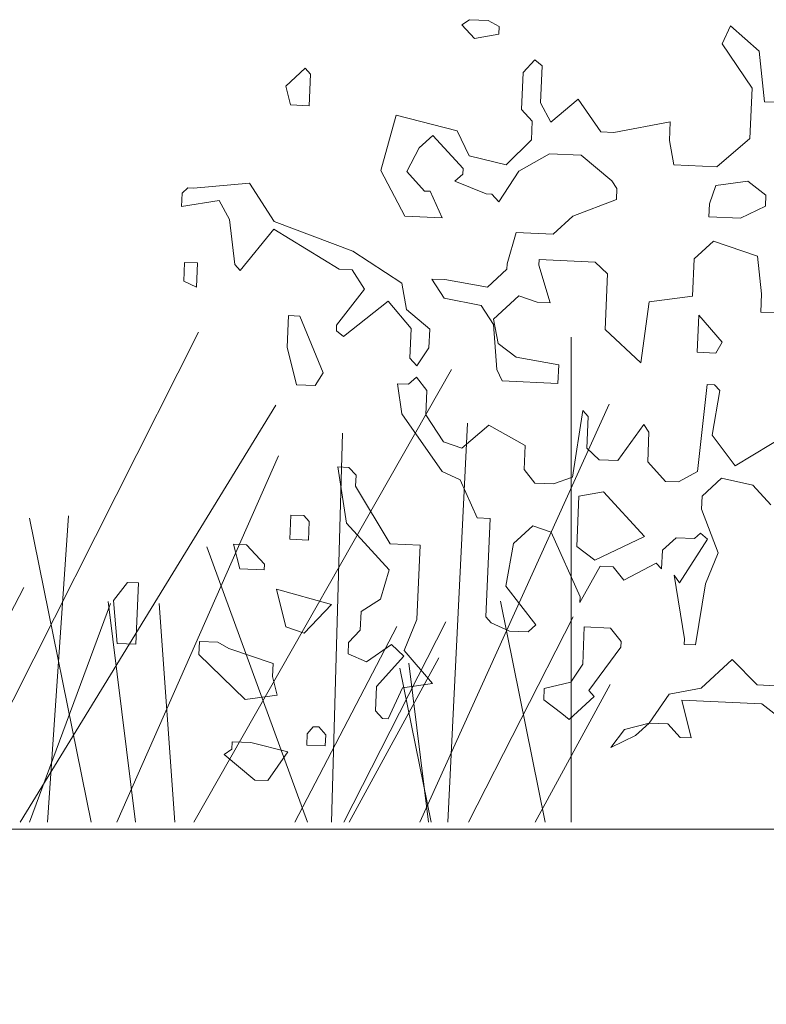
# Model space of a CAD drawing. Header units: metres. Extents: x 199581 to 207779, y 462378 to 466293.
# Tile 36 of 134: x 207399.394 to 207399.858, y 465967.631 to 465968.244. Entities that reach past the tile are written whole.
import ezdxf

# ---------------------------------------------------------------- set-up
doc = ezdxf.new("R2010")
doc.units = ezdxf.units.M
doc.layers.get('0').update_dxf_attribs({"lineweight": 25})
doc.layers.add('B-WE-GR-MAAIVELD-GD-G', color=253, linetype='Continuous', lineweight=18)
doc.layers.add('V-WE-GR-BOOM-SD', color=10, linetype='Continuous', lineweight=18)

# ---------------------------------------------------------------- blocks, each defined once
blk = doc.blocks.new('wadi bodem')
at = {"flags": 128}
for points in [[(215434.1982, 542696.2191), (215433.8423, 542696.9244)], [(215434.5173, 542696.2191), (215434.1581, 542696.921)], [(215434.937, 542696.2191), (215434.5172, 542696.9302)], [(215433.3063, 542696.2191), (215433.3063, 542696.9174)], [(215433.8489, 542696.2191), (215433.4782, 542696.8705)], [(215434.1479, 542696.2191), (215434.3248, 542696.865)], [(215434.8717, 542696.2191), (215434.9078, 542696.8366)], [(215433.524, 542696.2191), (215433.2514, 542696.821)], [(215434.0987, 542696.2191), (215433.731, 542696.8191)], [(215434.151, 542696.2191), (215434.1117, 542696.8231)], [(215434.5211, 542696.2191), (215434.7372, 542696.8102)], [(215434.7743, 542696.2191), (215434.8173, 542696.8178)], [(215433.4836, 542696.2191), (215433.4552, 542696.7934)], [(215435.0412, 542696.2191), (215434.8247, 542696.8033)], [(215433.6512, 542696.2191), (215433.6353, 542696.779)], [(215435.6454, 542696.2191), (215435.3613, 542696.7822)], [(215434.6841, 542696.2191), (215434.6457, 542696.7752)], [(215433.9601, 542696.2191), (215433.7273, 542696.7466)], [(215434.6225, 542696.2191), (215434.8115, 542696.736)], [(215436.084, 542696.2191), (215435.8215, 542696.7391)], [(215434.2476, 542696.2191), (215434.4324, 542696.7246)], [(215434.4789, 542696.2191), (215434.5151, 542696.7235)], [(215435.5975, 542696.2191), (215435.3253, 542696.6976)], [(215435.0787, 542696.2191), (215434.9494, 542696.6798)], [(215434.7491, 542696.2191), (215434.5815, 542696.6714)], [(215435.1229, 542696.2191), (215435.1549, 542696.6636)], [(215433.997, 542696.2191), (215434.0857, 542696.6565)], [(215434.0598, 542696.2191), (215434.0293, 542696.66)], [(215434.3792, 542696.2191), (215434.4094, 542696.6395)], [(215434.6362, 542696.2191), (215434.4253, 542696.6358)], [(215434.6353, 542696.2191), (215434.4796, 542696.6395)], [(215435.8398, 542696.2191), (215435.578, 542696.6462)], [(215434.5776, 542696.2191), (215434.5489, 542696.6337)], [(215434.9733, 542696.2191), (215434.9721, 542696.6262)], [(215435.3221, 542696.2191), (215435.3022, 542696.6205)], [(215433.6854, 542696.2191), (215433.8302, 542696.6153)], [(215434.3649, 542696.2191), (215434.1906, 542696.6144)], [(215435.4934, 542696.2191), (215435.4823, 542696.6061)], [(215435.0618, 542696.2191), (215434.8536, 542696.5961)], [(215435.2529, 542696.2191), (215435.1193, 542696.5796)], [(215435.9071, 542696.2191), (215435.9338, 542696.5907)], [(215435.0021, 542696.2191), (215435.0154, 542696.5722)], [(215435.2132, 542696.2191), (215435.1887, 542696.5738)], [(215435.7309, 542696.2191), (215435.5744, 542696.5737)], [(215434.269, 542696.2191), (215434.0936, 542696.5566)], [(215433.3437, 542696.2191), (215433.4081, 542696.5372)], [(215433.9329, 542696.2191), (215433.9723, 542696.5367)], [(215433.8763, 542696.2191), (215433.8989, 542696.5339)], [(215434.0857, 542696.2191), (215433.9691, 542696.5339)], [(215433.454, 542696.2191), (215433.3036, 542696.5144)], [(215433.6334, 542696.2191), (215433.4866, 542696.5074)], [(215435.5689, 542696.2191), (215435.5483, 542696.5178)], [(215436.0048, 542696.2191), (215435.8982, 542696.5067)], [(215433.7036, 542696.2191), (215433.5572, 542696.5007)], [(215435.9871, 542696.2191), (215435.9676, 542696.5009)], [(215436.0262, 542696.2191), (215436.0085, 542696.4747)], [(215433.6254, 542696.2191), (215433.4968, 542696.4556)], [(215433.5079, 542696.2191), (215433.5528, 542696.4407)], [(215433.5114, 542696.2191), (215433.5399, 542696.4481)], [(215435.5956, 542696.2191), (215435.6773, 542696.4424)], [(215433.3579, 542696.2191), (215433.2501, 542696.4173)], [(215435.2812, 542696.2191), (215435.2108, 542696.3546)], [(215435.2257, 542696.2191), (215435.2552, 542696.3643)], [(215435.7358, 542696.2191), (215435.746, 542696.361)], [(215435.213, 542696.2191), (215435.1507, 542696.3415)], [(215435.3924, 542696.2191), (215435.3336, 542696.3345)], [(215435.4608, 542696.2191), (215435.4043, 542696.3278)], [(215435.3784, 542696.2191), (215435.3438, 542696.2827)], [(215435.38, 542696.2191), (215435.3869, 542696.2752)], [(215435.39, 542696.2191), (215435.3999, 542696.2678)]]:
    blk.add_lwpolyline(points, dxfattribs=at)
blk = doc.blocks.new('struik2')
for p, q in [((215451.7883, 542676.5859), (215451.7719, 542676.5736)), ((215451.8293, 542676.5858), (215451.7883, 542676.5859)), ((215451.8539, 542676.5734), (215451.8293, 542676.5858)), ((215452.3627, 542676.5964), (215452.3461, 542676.5554)), ((215452.4282, 542676.5428), (215452.3627, 542676.5964)), ((215451.7719, 542676.5736), (215451.8005, 542676.5448)), ((215451.8539, 542676.557), (215451.8539, 542676.5734)), ((215451.8005, 542676.5448), (215451.8539, 542676.557)), ((215452.3461, 542676.5554), (215452.4156, 542676.4608)), ((215452.4442, 542676.432), (215452.4282, 542676.5428)), ((215451.9357, 542676.5034), (215451.911, 542676.4747)), ((215451.9521, 542676.491), (215451.9357, 542676.5034)), ((215451.9518, 542676.409), (215451.9521, 542676.491)), ((215451.431, 542676.464), (215451.3899, 542676.4231)), ((215451.4433, 542676.4516), (215451.431, 542676.464)), ((215451.911, 542676.4747), (215451.9108, 542676.3927)), ((215452.4156, 542676.4608), (215452.4152, 542676.35)), ((215451.443, 542676.3819), (215451.4433, 542676.4516)), ((215451.3899, 542676.4231), (215451.402, 542676.382)), ((215452.0339, 542676.421), (215451.9763, 542676.3679)), ((215452.087, 542676.3511), (215452.0339, 542676.421)), ((215452.4688, 542676.4319), (215452.4442, 542676.432)), ((215451.9108, 542676.3927), (215451.9353, 542676.368)), ((215451.9763, 542676.3679), (215451.9518, 542676.409)), ((215451.402, 542676.382), (215451.443, 542676.3819)), ((215451.6358, 542676.369), (215451.6067, 542676.246)), ((215451.7711, 542676.3398), (215451.6358, 542676.369)), ((215451.9353, 542676.368), (215451.9352, 542676.327)), ((215452.2389, 542676.3793), (215452.1158, 542676.351)), ((215452.2388, 542676.3383), (215452.2389, 542676.3793)), ((215452.1158, 542676.351), (215452.087, 542676.3511)), ((215452.4152, 542676.35), (215452.3453, 542676.2846)), ((215451.6889, 542676.299), (215451.7177, 542676.3277)), ((215451.7177, 542676.3277), (215451.7873, 542676.2577)), ((215451.7997, 542676.2864), (215451.7711, 542676.3398)), ((215451.9352, 542676.327), (215451.8817, 542676.2697)), ((215452.2509, 542676.2849), (215452.2388, 542676.3383)), ((215451.6641, 542676.2458), (215451.6889, 542676.299)), ((215451.8817, 542676.2697), (215451.7997, 542676.2864)), ((215451.9103, 542676.2573), (215451.9761, 542676.2981)), ((215451.9761, 542676.2981), (215452.0458, 542676.2979)), ((215452.0458, 542676.2979), (215452.1154, 542676.2443)), ((215452.3453, 542676.2846), (215452.2509, 542676.2849)), ((215451.6067, 542676.246), (215451.6638, 542676.1473)), ((215451.705, 542676.2046), (215451.6641, 542676.2458)), ((215451.7872, 542676.2454), (215451.7708, 542676.229)), ((215451.7873, 542676.2577), (215451.7872, 542676.2454)), ((215451.8691, 542676.1877), (215451.9103, 542676.2573)), ((215452.1154, 542676.2443), (215452.1277, 542676.2279)), ((215452.3451, 542676.2436), (215452.3327, 542676.2026)), ((215452.4149, 542676.2557), (215452.3451, 542676.2436)), ((215452.4559, 542676.2268), (215452.4149, 542676.2557)), ((215451.7708, 542676.229), (215451.8404, 542676.2042)), ((215452.1277, 542676.2279), (215452.1276, 542676.2033)), ((215452.4558, 542676.2022), (215452.4559, 542676.2268)), ((215451.3194, 542676.2059), (215451.1963, 542676.1899)), ((215451.3766, 542676.1236), (215451.3194, 542676.2059)), ((215451.7173, 542676.2046), (215451.705, 542676.2046)), ((215451.7459, 542676.1471), (215451.7173, 542676.2046)), ((215451.8404, 542676.2042), (215451.8527, 542676.2042)), ((215451.8527, 542676.2042), (215451.8691, 542676.1877)), ((215452.1276, 542676.2033), (215452.0331, 542676.1626)), ((215452.3327, 542676.2026), (215452.3326, 542676.1739)), ((215452.4024, 542676.1737), (215452.4558, 542676.2022)), ((215451.1716, 542676.1776), (215451.1715, 542676.1489)), ((215451.184, 542676.1899), (215451.1716, 542676.1776)), ((215451.1963, 542676.1899), (215451.184, 542676.1899)), ((215452.3326, 542676.1739), (215452.4024, 542676.1737)), ((215451.1715, 542676.1489), (215451.2536, 542676.1651)), ((215451.2536, 542676.1651), (215451.2781, 542676.124)), ((215452.0331, 542676.1626), (215451.9919, 542676.1217)), ((215451.6638, 542676.1473), (215451.7459, 542676.1471)), ((215451.2781, 542676.124), (215451.2942, 542676.0255)), ((215451.3065, 542676.0131), (215451.3765, 542676.1072)), ((215451.3765, 542676.1072), (215451.5239, 542676.0247)), ((215451.5528, 542676.0656), (215451.3766, 542676.1236)), ((215451.9099, 542676.1219), (215451.8933, 542676.0522)), ((215451.9919, 542676.1217), (215451.9099, 542676.1219)), ((215452.3036, 542676.0796), (215452.3447, 542676.1205)), ((215452.3447, 542676.1205), (215452.4431, 542676.0915)), ((215452.4431, 542676.0915), (215452.4552, 542676.0094)), ((215451.6634, 542675.9997), (215451.5528, 542676.0656)), ((215451.963, 542676.052), (215451.963, 542676.0643)), ((215451.963, 542676.0643), (215452.0861, 542676.0639)), ((215452.0861, 542676.0639), (215452.1147, 542676.0392)), ((215452.3033, 542675.9976), (215452.3036, 542676.0796)), ((215451.8933, 542676.0522), (215451.8932, 542676.0399)), ((215451.9915, 542675.9699), (215451.963, 542676.052)), ((215451.1834, 542676.0258), (215451.1833, 542675.9848)), ((215451.2122, 542676.0257), (215451.1834, 542676.0258)), ((215451.212, 542675.9724), (215451.2122, 542676.0257)), ((215451.2942, 542676.0255), (215451.3065, 542676.0131)), ((215451.5239, 542676.0247), (215451.5527, 542676.0246)), ((215451.5527, 542676.0246), (215451.5813, 542675.9835)), ((215451.8932, 542676.0399), (215451.8521, 542675.999)), ((215452.1147, 542676.0392), (215452.1144, 542675.9162)), ((215451.6755, 542675.9422), (215451.6634, 542675.9997)), ((215451.7577, 542676.0117), (215451.729, 542676.0117)), ((215451.729, 542676.0117), (215451.7576, 542675.9706)), ((215451.8521, 542675.999), (215451.7577, 542676.0117)), ((215452.4552, 542676.0094), (215452.455, 542675.9684)), ((215451.1833, 542675.9848), (215451.212, 542675.9724)), ((215451.5813, 542675.9835), (215451.5236, 542675.9016)), ((215451.8682, 542675.9293), (215451.9218, 542675.9824)), ((215451.9218, 542675.9824), (215451.9627, 542675.97)), ((215452.1962, 542675.8461), (215452.2089, 542675.9815)), ((215452.2089, 542675.9815), (215452.3033, 542675.9976)), ((215451.5399, 542675.877), (215451.6345, 542675.9587)), ((215451.6345, 542675.9587), (215451.6876, 542675.9011)), ((215451.7576, 542675.9706), (215451.8396, 542675.9581)), ((215451.8396, 542675.9581), (215451.8682, 542675.9169)), ((215451.9627, 542675.97), (215451.9915, 542675.9699)), ((215452.3196, 542675.9565), (215452.3193, 542675.8745)), ((215452.3728, 542675.8989), (215452.3196, 542675.9565)), ((215452.455, 542675.9684), (215452.5248, 542675.9682)), ((215451.7287, 542675.901), (215451.6755, 542675.9422)), ((215451.4169, 542675.9184), (215451.4167, 542675.8487)), ((215451.4416, 542675.9183), (215451.4169, 542675.9184)), ((215451.4986, 542675.7951), (215451.4416, 542675.9183)), ((215451.8804, 542675.8759), (215451.8682, 542675.9293)), ((215451.8682, 542675.9169), (215451.8802, 542675.8184)), ((215452.1144, 542675.9162), (215452.1962, 542675.8461)), ((215451.5236, 542675.9016), (215451.5235, 542675.8893)), ((215451.6876, 542675.9011), (215451.6874, 542675.8355)), ((215451.7285, 542675.86), (215451.7287, 542675.901)), ((215452.3604, 542675.8743), (215452.3728, 542675.8989)), ((215451.5235, 542675.8893), (215451.5399, 542675.877)), ((215451.9213, 542675.847), (215451.8804, 542675.8759)), ((215452.3193, 542675.8745), (215452.3604, 542675.8743)), ((215451.4167, 542675.8487), (215451.4411, 542675.7665)), ((215451.7038, 542675.819), (215451.7285, 542675.86)), ((215452.0156, 542675.8344), (215451.9213, 542675.847)), ((215451.6874, 542675.8355), (215451.7038, 542675.819)), ((215452.0155, 542675.7934), (215452.0156, 542675.8344)), ((215451.8802, 542675.8184), (215451.8924, 542675.7938)), ((215452.3437, 542675.8046), (215452.3308, 542675.6119)), ((215452.3601, 542675.8046), (215452.3437, 542675.8046)), ((215452.3724, 542675.7922), (215452.3601, 542675.8046)), ((215451.4821, 542675.7664), (215451.4986, 542675.7951)), ((215451.7037, 542675.7944), (215451.6873, 542675.778)), ((215451.7282, 542675.7656), (215451.7037, 542675.7944)), ((215451.8924, 542675.7938), (215452.0155, 542675.7934)), ((215452.3598, 542675.6938), (215452.3724, 542675.7922)), ((215451.4411, 542675.7665), (215451.4821, 542675.7664)), ((215451.6873, 542675.778), (215451.6626, 542675.7781)), ((215451.6626, 542675.7781), (215451.6747, 542675.7124)), ((215451.7281, 542675.7123), (215451.7282, 542675.7656)), ((215452.0727, 542675.7358), (215452.0559, 542675.5881)), ((215452.085, 542675.7234), (215452.0727, 542675.7358)), ((215452.0848, 542675.6537), (215452.085, 542675.7234)), ((215451.6747, 542675.7124), (215451.7687, 542675.5891)), ((215451.7689, 542675.6547), (215451.7281, 542675.7123)), ((215451.8675, 542675.6954), (215451.8099, 542675.6423)), ((215451.9494, 542675.6541), (215451.8675, 542675.6954)), ((215452.208, 542675.7107), (215452.1545, 542675.6289)), ((215452.2203, 542675.6943), (215452.208, 542675.7107)), ((215452.5362, 542675.7097), (215452.4129, 542675.628)), ((215452.2201, 542675.6286), (215452.2203, 542675.6943)), ((215452.4129, 542675.628), (215452.3598, 542675.6938)), ((215451.8099, 542675.6423), (215451.7689, 542675.6547)), ((215451.9492, 542675.6008), (215451.9494, 542675.6541)), ((215452.1134, 542675.629), (215452.0848, 542675.6537)), ((215452.1545, 542675.6289), (215452.1134, 542675.629)), ((215452.261, 542675.5875), (215452.2201, 542675.6286)), ((215452.3308, 542675.6119), (215452.2897, 542675.5874)), ((215451.5636, 542675.5897), (215451.539, 542675.5898)), ((215451.539, 542675.5898), (215451.5632, 542675.4667)), ((215451.5799, 542675.5733), (215451.5636, 542675.5897)), ((215451.7687, 542675.5891), (215451.8097, 542675.5725)), ((215451.9738, 542675.572), (215451.9492, 542675.6008)), ((215452.0559, 542675.5881), (215452.0148, 542675.5719)), ((215452.2897, 542675.5874), (215452.261, 542675.5875)), ((215452.3429, 542675.5585), (215452.3841, 542675.5994)), ((215452.3841, 542675.5994), (215452.4538, 542675.5869)), ((215452.4538, 542675.5869), (215452.4947, 542675.5457)), ((215451.5799, 542675.5487), (215451.5799, 542675.5733)), ((215451.8097, 542675.5725), (215451.8504, 542675.4903)), ((215452.0148, 542675.5719), (215451.9738, 542675.572)), ((215451.6615, 542675.4253), (215451.5799, 542675.5487)), ((215452.0721, 542675.5471), (215452.0718, 542675.4363)), ((215452.1255, 542675.5592), (215452.0721, 542675.5471)), ((215452.2196, 542675.4645), (215452.1255, 542675.5592)), ((215452.3428, 542675.5298), (215452.3429, 542675.5585)), ((215452.3836, 542675.4353), (215452.3428, 542675.5298)), ((215451.4401, 542675.4794), (215451.44, 542675.426)), ((215451.4689, 542675.4793), (215451.4401, 542675.4794)), ((215451.4811, 542675.4669), (215451.4689, 542675.4793)), ((215451.8504, 542675.4903), (215451.8791, 542675.4903)), ((215451.8791, 542675.4903), (215451.8784, 542675.2728)), ((215451.481, 542675.4259), (215451.4811, 542675.4669)), ((215451.5632, 542675.4667), (215451.6613, 542675.3679)), ((215451.9323, 542675.4368), (215451.9735, 542675.4776)), ((215451.9735, 542675.4776), (215452.0144, 542675.4652)), ((215452.0144, 542675.4652), (215452.0837, 542675.3255)), ((215452.1127, 542675.4075), (215452.2196, 542675.4645)), ((215452.2605, 542675.4357), (215452.2893, 542675.4643)), ((215452.2893, 542675.4643), (215452.3303, 542675.4642)), ((215452.359, 542675.4641), (215452.3013, 542675.3658)), ((215452.3303, 542675.4642), (215452.3427, 542675.4765)), ((215452.3427, 542675.4765), (215452.359, 542675.4641)), ((215451.9197, 542675.3424), (215451.9323, 542675.4368)), ((215452.0718, 542675.4363), (215452.1127, 542675.4075)), ((215452.2604, 542675.3947), (215452.2605, 542675.4357)), ((215452.3587, 542675.3656), (215452.3836, 542675.4353)), ((215451.44, 542675.426), (215451.481, 542675.4259)), ((215451.7271, 542675.4251), (215451.6615, 542675.4253)), ((215451.7266, 542675.261), (215451.7271, 542675.4251)), ((215451.3456, 542675.4099), (215451.3168, 542675.41)), ((215451.3168, 542675.41), (215451.3331, 542675.3566)), ((215451.3865, 542675.3688), (215451.3456, 542675.4099)), ((215452.0837, 542675.3132), (215452.125, 542675.3951)), ((215452.125, 542675.3951), (215452.1537, 542675.395)), ((215452.1537, 542675.395), (215452.1782, 542675.3662)), ((215452.1782, 542675.3662), (215452.2481, 542675.407)), ((215452.2481, 542675.407), (215452.2604, 542675.3947)), ((215452.3013, 542675.3658), (215452.289, 542675.3823)), ((215452.289, 542675.3823), (215452.3173, 542675.2427)), ((215451.3331, 542675.3566), (215451.3864, 542675.3565)), ((215451.3864, 542675.3565), (215451.3865, 542675.3688)), ((215451.6613, 542675.3679), (215451.6447, 542675.3023)), ((215452.3419, 542675.2303), (215452.3587, 542675.3656)), ((215451.9892, 542675.2602), (215451.9197, 542675.3424)), ((215451.0868, 542675.3164), (215451.058, 542675.2755)), ((215451.1114, 542675.3163), (215451.0868, 542675.3164)), ((215451.111, 542675.1809), (215451.1114, 542675.3163)), ((215451.538, 542675.2862), (215451.415, 542675.3153)), ((215451.415, 542675.3153), (215451.4394, 542675.2332)), ((215452.0837, 542675.3255), (215452.0837, 542675.3132)), ((215451.4803, 542675.2208), (215451.538, 542675.2862)), ((215451.6447, 542675.3023), (215451.6036, 542675.2737)), ((215451.058, 542675.2755), (215451.07, 542675.1811)), ((215451.6036, 542675.2737), (215451.6034, 542675.2327)), ((215451.7018, 542675.1913), (215451.7266, 542675.261)), ((215451.8784, 542675.2728), (215451.8907, 542675.2605)), ((215451.8907, 542675.2605), (215451.9317, 542675.2439)), ((215451.9317, 542675.2439), (215451.9727, 542675.2438)), ((215451.9727, 542675.2438), (215451.9892, 542675.2602)), ((215452.0958, 542675.2598), (215452.0956, 542675.1778)), ((215452.1533, 542675.2596), (215452.0958, 542675.2598)), ((215452.1778, 542675.2308), (215452.1533, 542675.2596)), ((215452.3173, 542675.2427), (215452.3173, 542675.2304)), ((215451.4394, 542675.2332), (215451.4803, 542675.2208)), ((215451.6034, 542675.2327), (215451.5787, 542675.2041)), ((215452.1118, 542675.1203), (215452.1777, 542675.2185)), ((215452.1777, 542675.2185), (215452.1778, 542675.2308)), ((215452.3173, 542675.2304), (215452.3419, 542675.2303)), ((215451.5787, 542675.2041), (215451.5787, 542675.1794)), ((215451.6196, 542675.1629), (215451.6731, 542675.2037)), ((215451.6731, 542675.2037), (215451.7017, 542675.179)), ((215452.4238, 542675.2013), (215452.358, 542675.1359)), ((215452.4811, 542675.1478), (215452.4238, 542675.2013)), ((215451.07, 542675.1811), (215451.111, 542675.1809)), ((215451.2505, 542675.1928), (215451.2504, 542675.1641)), ((215451.2915, 542675.1927), (215451.2505, 542675.1928)), ((215451.3161, 542675.1803), (215451.2915, 542675.1927)), ((215451.4145, 542675.1512), (215451.3161, 542675.1803)), ((215451.5787, 542675.1794), (215451.6196, 542675.1629)), ((215451.7017, 542675.179), (215451.6441, 542675.1095)), ((215451.7672, 542675.1214), (215451.7018, 542675.1913)), ((215452.0956, 542675.1778), (215452.0708, 542675.1368)), ((215451.2504, 542675.1641), (215451.3568, 542675.0694)), ((215451.4144, 542675.1225), (215451.4145, 542675.1512)), ((215452.0708, 542675.1368), (215452.0133, 542675.1206)), ((215452.358, 542675.1359), (215452.2882, 542675.1197)), ((215452.5221, 542675.1477), (215452.4811, 542675.1478)), ((215451.4266, 542675.0815), (215451.4144, 542675.1225)), ((215451.6441, 542675.1095), (215451.6439, 542675.0562)), ((215451.6726, 542675.0397), (215451.7015, 542675.1093)), ((215451.7015, 542675.1093), (215451.7672, 542675.1214)), ((215452.0133, 542675.1206), (215452.0133, 542675.096)), ((215452.1241, 542675.1079), (215452.1118, 542675.1203)), ((215452.2882, 542675.1197), (215452.247, 542675.0542)), ((215452.0133, 542675.096), (215452.0542, 542675.0671)), ((215452.0706, 542675.0548), (215452.1241, 542675.1079)), ((215452.3412, 542675.0252), (215452.3169, 542675.1073)), ((215452.3169, 542675.1073), (215452.4933, 542675.1068)), ((215452.4933, 542675.1068), (215452.5342, 542675.0779)), ((215451.3568, 542675.0694), (215451.4266, 542675.0815)), ((215452.0542, 542675.0671), (215452.0706, 542675.0548)), ((215451.6439, 542675.0562), (215451.6603, 542675.0397)), ((215452.247, 542675.0542), (215452.1936, 542675.038)), ((215452.2181, 542675.0256), (215452.247, 542675.0542)), ((215452.247, 542675.0542), (215452.288, 542675.0541)), ((215452.288, 542675.0541), (215452.3166, 542675.0253)), ((215451.6603, 542675.0397), (215451.6726, 542675.0397)), ((215452.1936, 542675.038), (215452.1647, 542674.997)), ((215452.1647, 542674.997), (215452.2181, 542675.0256)), ((215452.3166, 542675.0253), (215452.3412, 542675.0252)), ((215451.5084, 542675.0156), (215451.496, 542674.9992)), ((215451.5207, 542675.0155), (215451.5084, 542675.0156)), ((215451.5371, 542674.9991), (215451.5207, 542675.0155)), ((215451.496, 542674.9992), (215451.496, 542674.9746)), ((215451.537, 542674.9744), (215451.5371, 542674.9991)), ((215451.3318, 542674.9587), (215451.3154, 542674.9464)), ((215451.3319, 542674.9751), (215451.3318, 542674.9587)), ((215451.3729, 542674.975), (215451.3319, 542674.9751)), ((215451.4549, 542674.9583), (215451.3729, 542674.975)), ((215451.4136, 542674.8928), (215451.4549, 542674.9583)), ((215451.496, 542674.9746), (215451.537, 542674.9744)), ((215451.3154, 542674.9464), (215451.3849, 542674.8929)), ((215451.3849, 542674.8929), (215451.4136, 542674.8928))]:
    blk.add_line(p, q)

msp = doc.modelspace()

# ---------------------------------------------------------------- linework, layer by layer
at = {"layer": 'B-WE-GR-MAAIVELD-GD-G', "flags": 128}
msp.add_lwpolyline([(207415.2938, 465967.74031), (207407.06297, 465967.74031), (207406.74042, 465967.21829), (207405.49364, 465967.21829), (207405.06297, 465967.74031), (207398.16076, 465967.74031)], dxfattribs=at)

# ---------------------------------------------------------------- block references
at = {"layer": 'V-WE-GR-BOOM-SD'}
for name, p, xscale, yscale, zscale, rotation in [('struik2', (140293.87387, 315382.37786), 0.2823543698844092, 0.2823543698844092, 0.2823543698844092, 357.6346583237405), ('wadi bodem', (300468.90566, 231518.51102), -0.4320083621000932, 0.4320083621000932, 0.4320083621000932, 4.3668195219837e-05)]:
    msp.add_blockref(name, p, dxfattribs=dict(at, xscale=xscale, yscale=yscale, zscale=zscale, rotation=rotation))

doc.saveas('drawing.dxf')
